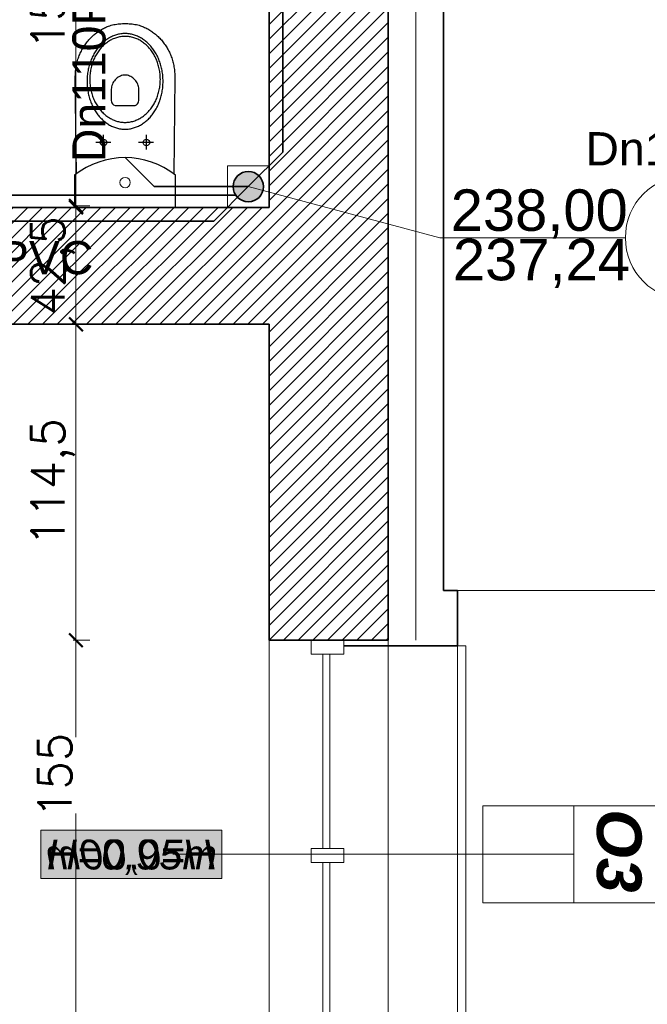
# Model space of a CAD drawing. Header units: millimetres. Extents: x -740 to 33545, y 5178 to 22494.
# Tile 159 of 250: x 11749 to 11976, y 10546 to 10902. Entities that reach past the tile are written whole.
import ezdxf
from ezdxf.lldxf.tags import DXFTag

# ---------------------------------------------------------------- set-up
doc = ezdxf.new("R2010")
doc.units = ezdxf.units.MM
doc.header["$MEASUREMENT"] = 0
doc.layers.get('Defpoints').update_dxf_attribs({"color": 252})
for name, color, linetype, lineweight in [('_IS_EKO_KS_opis', 7, 'Continuous', 15), ('_IS_EKO_KS_Opis_piony', 7, 'Continuous', 15), ('_IS_EKO_KS_podposadzkowa', 86, 'Continuous', 35), ('_IS_EKO_KS_prow_w_bruzdach', 16, 'Continuous', 35), ('_IS_EKO_KS_prow_w_posadzce', 34, 'Continuous', 35), ('_IS_EKO_opis', 7, 'Continuous', 18), ('A_istniejÄ…ce Ĺ›ciany', 252, 'Continuous', 35), ('A_izolacja', 252, 'Continuous', 9), ('A_l.przerywana', 252, 'ICAD_ISO03W100', 9), ('A_opisy', 252, 'Continuous', 15), ('l. przerywana', 252, 'ICAD_ISO03W100', 9), ('l.widokowa', 252, 'Continuous', 15), ('l.wypeĹ‚nien', 252, 'Continuous', 5), ('Nowe_820-G Rysunki Obrazki_Nr_piĂłra__23', 252, 'Continuous', 15), ('wymiarowanie', 252, 'Continuous', 9)]:
    doc.layers.add(name, color=color, linetype=linetype, lineweight=lineweight)
for name, color, linetype in [('tabelki opis', 252, 'Continuous'), ('WYPOSARZENIE', 252, 'Continuous'), ('WYPOSAĹ»ENIE', 252, 'Continuous')]:
    doc.layers.add(name, color=color, linetype=linetype)
doc.styles.add('Arial_1', font='arial.ttf')
doc.styles.add('ARIALL', font='GOTHIC.TTF', dxfattribs={"height": 40})
doc.styles.add('styl2', font='simplex.shx')
doc.linetypes.add('BATTING', pattern='A,0.00254,-2.54,[134,ltypeshp.shx,S=2.54,R=0,X=-2.54,Y=0],-5.08,[134,ltypeshp.shx,S=2.54,R=180,X=2.54,Y=0],-2.54', length=10.16254)
tags = doc.linetypes.add('ICAD_ISO03W100', pattern=[30, 12, -18]).pattern_tags.tags
tags[6:7] = [DXFTag(74, 4), DXFTag(75, 0), DXFTag(340, '0'), DXFTag(46, 1.0), DXFTag(50, 0.0), DXFTag(44, 0.0), DXFTag(45, 0.0)]
tags[4:5] = [DXFTag(74, 4), DXFTag(75, 0), DXFTag(340, '0'), DXFTag(46, 1.0), DXFTag(50, 0.0), DXFTag(44, 0.0), DXFTag(45, 0.0)]
doc.dimstyles.new('Skala 1-50', dxfattribs={"dimtxt": 12, "dimasz": 5, "dimexe": 1, "dimexo": 1, "dimgap": 1.5, "dimtad": 1, "dimdec": 1, "dimrnd": 0.5, "dimtxsty": 'styl2', "dimblk": 'ARCHTICK', "dimcen": 5, "dimadec": 0, "dimazin": 0, "dimtfac": 1, "dimtdec": 1, "dimtmove": 1, "dimatfit": 3, "dimldrblk": 'ARCHTICK', "dimfxl": 0, "dimlwd": -1, "dimlwe": -1, "dimarcsym": 0})

# ---------------------------------------------------------------- blocks, each defined once
blk = doc.blocks.new('_ArchTick')
at = {"color": 0, "linetype": 'ByBlock', "const_width": 0.15}
blk.add_lwpolyline([(-0.5, -0.5), (0.5, 0.5)], dxfattribs=at)
blk = doc.blocks.new('*D2125')
at = {"layer": 'Defpoints', "color": 0}
for p in [(11961.91, 11374.5), (11907.33, 10695.69), (12091.4, 10695.69)]:
    blk.add_point(p, dxfattribs=at)
at = {"layer": 'wymiarowanie', "color": 0}
for p, q in [((12086.4, 11374.5), (12092.4, 11374.5)), ((12091.4, 11374.5), (12091.4, 10695.69)), ((12086.4, 10695.69), (12092.4, 10695.69))]:
    blk.add_line(p, q, dxfattribs=at)
at = {"layer": 'wymiarowanie', "color": 0, "xscale": 5, "yscale": 5, "zscale": 5}
for p, rotation in [((12091.4, 11374.5), 90), ((12091.4, 10695.69), 270)]:
    blk.add_blockref('_ArchTick', p, dxfattribs=dict(at, rotation=rotation))
at = {"layer": 'wymiarowanie', "color": 0, "insert": (12083.6, 11035.09), "char_height": 12, "attachment_point": 5, "rotation": 90, "style": 'styl2'}
blk.add_mtext('679', dxfattribs=at)
blk = doc.blocks.new('*D2126')
at = {"layer": 'Defpoints', "color": 0}
for p in [(11905.83, 10675.69), (11981.91, 10524.75), (12091.4, 10524.75)]:
    blk.add_point(p, dxfattribs=at)
at = {"layer": 'wymiarowanie', "color": 0}
for p, q in [((12086.4, 10675.69), (12092.4, 10675.69)), ((12091.4, 10675.69), (12091.4, 10524.75)), ((12086.4, 10524.75), (12092.4, 10524.75))]:
    blk.add_line(p, q, dxfattribs=at)
at = {"layer": 'wymiarowanie', "color": 0, "xscale": 5, "yscale": 5, "zscale": 5}
for p, rotation in [((12091.4, 10675.69), 90), ((12091.4, 10524.75), 270)]:
    blk.add_blockref('_ArchTick', p, dxfattribs=dict(at, rotation=rotation))
at = {"layer": 'wymiarowanie', "color": 0, "insert": (12083.75, 10600.22), "char_height": 12, "attachment_point": 5, "rotation": 90, "style": 'styl2'}
blk.add_mtext('151', dxfattribs=at)
blk = doc.blocks.new('*D2129')
at = {"layer": 'Defpoints', "color": 0}
for p in [(11904.83, 10695.69), (11902.33, 10675.69), (12091.4, 10675.69)]:
    blk.add_point(p, dxfattribs=at)
at = {"layer": 'wymiarowanie', "color": 0}
for p, q in [((12091.4, 10695.69), (12091.4, 10730.17)), ((12086.4, 10695.69), (12092.4, 10695.69)), ((12091.4, 10695.69), (12091.4, 10675.69)), ((12086.4, 10675.69), (12092.4, 10675.69))]:
    blk.add_line(p, q, dxfattribs=at)
at = {"layer": 'wymiarowanie', "color": 0, "xscale": 5, "yscale": 5, "zscale": 5}
for p, rotation in [((12091.4, 10695.69), 90), ((12091.4, 10675.69), 270)]:
    blk.add_blockref('_ArchTick', p, dxfattribs=dict(at, rotation=rotation))
at = {"layer": 'wymiarowanie', "color": 0, "insert": (12083.6, 10719.93), "char_height": 12, "attachment_point": 5, "rotation": 90, "style": 'styl2'}
blk.add_mtext('20', dxfattribs=at)
blk = doc.blocks.new('*D2198')
at = {"layer": 'Defpoints', "color": 0}
for p in [(11784.54, 10994.32), (11769.27, 10834.82), (11786.33, 10834.82)]:
    blk.add_point(p, dxfattribs=at)
at = {"layer": 'wymiarowanie', "color": 0}
for p, q in [((11774.27, 10994.32), (11768.27, 10994.32)), ((11769.27, 10994.32), (11769.27, 10834.82)), ((11774.27, 10834.82), (11768.27, 10834.82))]:
    blk.add_line(p, q, dxfattribs=at)
at = {"layer": 'wymiarowanie', "color": 0, "xscale": 5, "yscale": 5, "zscale": 5}
for p, rotation in [((11769.27, 10994.32), 90), ((11769.27, 10834.82), 270)]:
    blk.add_blockref('_ArchTick', p, dxfattribs=dict(at, rotation=rotation))
at = {"layer": 'wymiarowanie', "color": 0, "insert": (11760.93, 10914.57), "char_height": 12, "attachment_point": 5, "rotation": 90, "style": 'styl2'}
blk.add_mtext('159,5', dxfattribs=at)
blk = doc.blocks.new('*D2795')
at = {"layer": 'Defpoints', "color": 0}
for p in [(11839.15, 10834.32), (11769.27, 10791.99), (11839.15, 10791.99)]:
    blk.add_point(p, dxfattribs=at)
at = {"layer": 'wymiarowanie', "color": 0}
for p, q in [((11774.27, 10834.32), (11768.27, 10834.32)), ((11769.27, 10834.32), (11769.27, 10791.99)), ((11774.27, 10791.99), (11768.27, 10791.99))]:
    blk.add_line(p, q, dxfattribs=at)
at = {"layer": 'wymiarowanie', "color": 0, "xscale": 5, "yscale": 5, "zscale": 5}
for p, rotation in [((11769.27, 10834.32), 90), ((11769.27, 10791.99), 270)]:
    blk.add_blockref('_ArchTick', p, dxfattribs=dict(at, rotation=rotation))
at = {"layer": 'wymiarowanie', "color": 0, "insert": (11760.93, 10813.16), "char_height": 12, "attachment_point": 5, "rotation": 90, "style": 'styl2'}
blk.add_mtext('42,5', dxfattribs=at)
blk = doc.blocks.new('*D2796')
at = {"layer": 'Defpoints', "color": 0}
for p in [(11839.15, 10791.99), (11769.27, 10677.69), (11839.15, 10677.69)]:
    blk.add_point(p, dxfattribs=at)
at = {"layer": 'wymiarowanie', "color": 0}
for p, q in [((11774.27, 10791.99), (11768.27, 10791.99)), ((11769.27, 10791.99), (11769.27, 10677.69)), ((11774.27, 10677.69), (11768.27, 10677.69))]:
    blk.add_line(p, q, dxfattribs=at)
at = {"layer": 'wymiarowanie', "color": 0, "xscale": 5, "yscale": 5, "zscale": 5}
for p, rotation in [((11769.27, 10791.99), 90), ((11769.27, 10677.69), 270)]:
    blk.add_blockref('_ArchTick', p, dxfattribs=dict(at, rotation=rotation))
at = {"layer": 'wymiarowanie', "color": 0, "insert": (11760.93, 10734.84), "char_height": 12, "attachment_point": 5, "rotation": 90, "style": 'styl2'}
blk.add_mtext('114,5', dxfattribs=at)
blk = doc.blocks.new('*D2797')
at = {"layer": 'Defpoints', "color": 0}
for p in [(11839.15, 10677.69), (11769.27, 10522.75), (11839.15, 10522.75)]:
    blk.add_point(p, dxfattribs=at)
at = {"layer": 'wymiarowanie', "color": 0}
for p, q in [((11774.27, 10677.69), (11768.27, 10677.69)), ((11769.27, 10677.69), (11769.27, 10642.59)), ((11769.27, 10522.75), (11769.27, 10614.96)), ((11774.27, 10522.75), (11768.27, 10522.75))]:
    blk.add_line(p, q, dxfattribs=at)
at = {"layer": 'wymiarowanie', "color": 0, "xscale": 5, "yscale": 5, "zscale": 5}
for p, rotation in [((11769.27, 10677.69), 90), ((11769.27, 10522.75), 270)]:
    blk.add_blockref('_ArchTick', p, dxfattribs=dict(at, rotation=rotation))
at = {"layer": 'wymiarowanie', "color": 0, "insert": (11761.62, 10628.77), "char_height": 12, "attachment_point": 5, "rotation": 90, "style": 'styl2'}
blk.add_mtext('155', dxfattribs=at)

msp = doc.modelspace()

# ---------------------------------------------------------------- hatches: boundary and pattern name
at = {"layer": '_IS_EKO_KS_prow_w_bruzdach'}
msp.add_hatch(color=256, dxfattribs=at).paths.add_polyline_path([(11837.15, 10841.82, 1), (11826.15, 10841.82, 1)])
at = {"layer": 'A_opisy', "ltscale": 0.3}
msp.add_hatch(color=256, dxfattribs=at).paths.add_polyline_path([(11822.05, 10608.98), (11756.59, 10608.98), (11756.59, 10591.46), (11822.05, 10591.46)])
msp.add_hatch(color=256, dxfattribs=at).paths.add_polyline_path([(11822.05, 10608.98), (11756.59, 10608.98), (11756.59, 10591.46), (11822.05, 10591.46)])
msp.add_hatch(color=256, dxfattribs=at).paths.add_polyline_path([(11822.05, 10608.98), (11756.59, 10608.98), (11756.59, 10591.46), (11822.05, 10591.46)])
msp.add_hatch(color=256, dxfattribs=at).paths.add_polyline_path([(11822.05, 10608.98), (11756.59, 10608.98), (11756.59, 10591.46), (11822.05, 10591.46)])
at = {"layer": 'l.wypeĹ‚nien'}
h = msp.add_hatch(dxfattribs=at)
h.set_pattern_fill('ANSI31', color=256, scale=30, style=0)
h.paths.add_polyline_path([(11391.26, 10402.52), (11391.26, 10359.34), (11839.15, 10359.34), (11839.15, 9782.76), (11774.02, 9782.76), (11774.02, 9765.83), (11774.02, 9754.82), (11774.02, 9739.58), (11839.15, 9739.58), (11882.33, 9739.58), (11882.33, 10522.75), (11866.24, 10522.75), (11854.39, 10522.75), (11839.15, 10522.75), (11839.15, 10402.52), (11426.82, 10402.52), (11426.82, 10552.38), (11401.42, 10552.38), (11401.42, 10402.52)])
h.paths.add_polyline_path([(11391.26, 10834.32), (11391.26, 10791.99), (11401.42, 10791.99), (11401.42, 10654.38), (11426.82, 10654.38), (11426.82, 10791.99), (11839.15, 10791.99), (11839.15, 10677.69), (11854.39, 10677.69), (11866.24, 10677.69), (11882.33, 10677.69), (11882.33, 11331.32), (11882.33, 11374.5), (11799.42, 11374.5), (11799.42, 11331.32), (11839.15, 11331.32), (11839.15, 10994.32), (11839.15, 10834.32), (11699.45, 10834.32), (11685.18, 10834.32), (11640.68, 10834.32), (11401.42, 10834.32)])
h.paths.add_polyline_path([(11477.62, 10806.38), (11477.62, 10819.93), (11497.94, 10819.93), (11497.94, 10806.38)], flags=16)
h.paths.add_polyline_path([(11438.67, 10819.93), (11438.67, 10806.38), (11457.3, 10806.38), (11457.3, 10819.93)], flags=16)
h.paths.add_polyline_path([(11429.29, 9739.58), (11429.29, 9782.76), (11384.13, 9782.76), (11384.13, 9739.58)])
h.paths.add_polyline_path([(11624.02, 9739.58), (11624.02, 9782.76), (11579.29, 9782.76), (11579.29, 9739.58)])

# ---------------------------------------------------------------- linework, layer by layer
at = {"layer": '_IS_EKO_KS_opis', "ltscale": 0.5}
for p, q in [((11900.94, 10823.34), (11831.65, 10841.82)), ((11968.13, 10823.34), (11900.94, 10823.34))]:
    msp.add_line(p, q, dxfattribs=at)
at = {"layer": '_IS_EKO_KS_Opis_piony'}
msp.add_circle((11990.63, 10823.34), 22.5, dxfattribs=at)
at = {"layer": '_IS_EKO_KS_podposadzkowa'}
msp.add_line((11375.08, 10838.77), (11827.07, 10838.77), dxfattribs=at)
at = {"layer": '_IS_EKO_KS_prow_w_bruzdach'}
for p, q in [((11844.15, 11241.48), (11844.15, 10854.32)), ((11831.65, 10841.82), (11844.15, 10854.32)), ((11819.15, 10829.32), (11831.65, 10841.82)), ((11666.6, 10829.32), (11819.15, 10829.32))]:
    msp.add_line(p, q, dxfattribs=at)
at = {"layer": '_IS_EKO_KS_prow_w_bruzdach', "color": 251, "lineweight": 15}
msp.add_lwpolyline([(11824.15, 10834.32), (11839.15, 10834.32), (11839.15, 10849.32), (11824.15, 10849.32)], close=True, dxfattribs=at)
at = {"layer": '_IS_EKO_KS_prow_w_bruzdach'}
msp.add_circle((11831.65, 10841.82), 5.5, dxfattribs=at)
at = {"layer": '_IS_EKO_KS_prow_w_posadzce', "ltscale": 0.5}
for p, q in [((11787.04, 10852.32), (11797.54, 10841.82)), ((11797.54, 10841.82), (11831.65, 10841.82))]:
    msp.add_line(p, q, dxfattribs=at)
at = {"layer": 'A_istniejÄ…ce Ĺ›ciany'}
for points in [[(11882.33, 10677.69), (11882.33, 11331.32)], [(11839.15, 10994.32), (11839.15, 10834.32)], [(11839.15, 10834.32), (11699.45, 10834.32)], [(11426.82, 10791.99), (11839.15, 10791.99)], [(11839.15, 10791.99), (11839.15, 10677.69)], [(11839.15, 10677.69), (11882.33, 10677.69)], [(11839.15, 10677.69), (11854.39, 10677.69)], [(11866.24, 10677.69), (11854.39, 10677.69)], [(11866.24, 10677.69), (11882.33, 10677.69)]]:
    msp.add_lwpolyline(points, dxfattribs=at)
at = {"layer": 'A_izolacja', "lineweight": 35}
msp.add_line((11866.24, 10675.69), (11902.33, 10675.69), dxfattribs=at)
for points in [[(11902.33, 10695.69), (11902.33, 11394.5), (11755.87, 11394.5)], [(11902.33, 10675.69), (11904.33, 10675.69), (11907.33, 10675.69), (11907.33, 10695.69), (11902.33, 10695.69)]]:
    msp.add_lwpolyline(points, dxfattribs=at)
at = {"layer": 'A_izolacja', "linetype": 'BATTING', "ltscale": 0.1}
msp.add_lwpolyline([(11892.33, 10677.69), (11892.33, 11384.5), (11755.87, 11384.5)], dxfattribs=at)
at = {"layer": 'A_l.przerywana', "ltscale": 0.3}
for points in [[(11839.15, 10522.75), (11839.15, 10677.69)], [(11882.33, 10677.69), (11882.33, 10522.75)]]:
    msp.add_lwpolyline(points, dxfattribs=at)
at = {"layer": 'A_opisy'}
msp.add_line((11937.84, 10600.22), (11804.37, 10600.22), dxfattribs=at)
at = {"layer": 'A_opisy', "ltscale": 0.3}
for points in [[(11949.44, 10617.75), (11916.56, 10617.75), (11916.56, 10600.22), (11949.44, 10600.22)], [(11984.49, 10582.69), (11949.44, 10582.69), (11949.44, 10617.75), (11984.49, 10617.75)], [(11822.05, 10608.98), (11756.59, 10608.98), (11756.59, 10591.46), (11822.05, 10591.46)], [(11822.05, 10608.98), (11756.59, 10608.98), (11756.59, 10591.46), (11822.05, 10591.46)], [(11822.05, 10608.98), (11756.59, 10608.98), (11756.59, 10591.46), (11822.05, 10591.46)], [(11822.05, 10608.98), (11756.59, 10608.98), (11756.59, 10591.46), (11822.05, 10591.46)], [(11949.44, 10600.22), (11916.56, 10600.22), (11916.56, 10582.69), (11949.44, 10582.69)]]:
    msp.add_lwpolyline(points, close=True, dxfattribs=at)
at = {"layer": 'l. przerywana', "ltscale": 0.3}
msp.add_line((11907.33, 10675.69), (11907.33, 10326.75), dxfattribs=at)
at = {"layer": 'l.widokowa'}
msp.add_lwpolyline([(11907.33, 10675.69), (11910.33, 10675.69), (11910.33, 10326.75), (11907.33, 10326.75)], dxfattribs=at)
at = {"layer": 'Nowe_820-G Rysunki Obrazki_Nr_piĂłra__23', "linetype": 'Continuous', "lineweight": 15}
for points in [[(11854.39, 10677.69), (11854.39, 10672.61)], [(11866.24, 10672.61), (11866.24, 10677.69)], [(11854.39, 10672.61), (11866.24, 10672.61)], [(11858.62, 10672.61), (11858.62, 10602.34)], [(11861.16, 10672.61), (11858.62, 10672.61)], [(11861.16, 10602.34), (11861.16, 10672.61)], [(11854.39, 10602.34), (11854.39, 10597.26)], [(11866.24, 10602.34), (11854.39, 10602.34)], [(11858.62, 10602.34), (11861.16, 10602.34)], [(11866.24, 10597.26), (11866.24, 10602.34)], [(11854.39, 10597.26), (11866.24, 10597.26)], [(11858.62, 10597.26), (11858.62, 10527.83)], [(11861.16, 10597.26), (11858.62, 10597.26)], [(11861.16, 10527.83), (11861.16, 10597.26)]]:
    msp.add_lwpolyline(points, dxfattribs=at)
at = {"layer": 'wymiarowanie', "linetype": 'ICAD_ISO03W100', "ltscale": 0.2}
msp.add_line((11904.83, 10695.69), (12086.4, 10695.69), dxfattribs=at)
at = {"layer": 'wymiarowanie'}
msp.add_circle((11787.04, 10843.29), 1.88, dxfattribs=at)
at = {"layer": 'WYPOSARZENIE'}
msp.add_lwpolyline([(11768.79, 10834.32), (11805.29, 10834.32), (11805.29, 10845.94, 0.349919), (11768.79, 10845.94), (11768.79, 10834.32)], format="xyb", dxfattribs=at)
at = {"layer": 'WYPOSAĹ»ENIE'}
for points in [[(11769.43, 10846.44), (11769.03, 10881.21), (11769.03, 10881.72), (11769.04, 10882.22), (11769.06, 10882.73), (11769.09, 10883.22), (11769.14, 10883.72), (11769.19, 10884.21), (11769.25, 10884.69), (11769.33, 10885.17), (11769.42, 10885.64), (11769.51, 10886.11), (11769.62, 10886.57), (11769.74, 10887.03), (11769.86, 10887.48), (11770, 10887.93), (11770.14, 10888.37), (11770.3, 10888.81), (11770.46, 10889.24), (11770.63, 10889.66), (11770.82, 10890.08), (11771.01, 10890.49), (11771.21, 10890.89), (11771.41, 10891.29), (11771.63, 10891.68), (11771.85, 10892.07), (11772.08, 10892.45), (11772.32, 10892.82), (11772.57, 10893.18), (11772.82, 10893.54), (11773.09, 10893.89), (11773.35, 10894.24), (11773.63, 10894.57), (11773.91, 10894.9), (11774.2, 10895.22), (11774.49, 10895.54), (11774.79, 10895.84), (11775.1, 10896.14), (11775.42, 10896.43), (11775.73, 10896.71), (11776.06, 10896.98), (11776.39, 10897.25), (11776.72, 10897.51), (11777.06, 10897.76), (11777.41, 10898), (11777.76, 10898.23), (11778.11, 10898.45), (11778.47, 10898.66), (11778.83, 10898.87), (11779.2, 10899.06), (11779.57, 10899.25), (11779.95, 10899.43), (11780.33, 10899.59), (11780.71, 10899.75), (11781.09, 10899.9), (11781.48, 10900.04), (11781.48, 10900.04), (11781.96, 10900.19), (11782.45, 10900.32), (11782.96, 10900.44), (11783.48, 10900.54), (11784, 10900.62), (11784.53, 10900.69), (11785.05, 10900.74), (11785.56, 10900.78), (11786.07, 10900.8), (11786.56, 10900.82), (11787.04, 10900.82), (11787.04, 10900.82), (11787.52, 10900.82), (11788.01, 10900.8), (11788.51, 10900.78), (11789.03, 10900.74), (11789.55, 10900.68), (11790.08, 10900.62), (11790.6, 10900.53), (11791.12, 10900.44), (11791.63, 10900.32), (11792.12, 10900.19), (11792.6, 10900.04), (11792.99, 10899.9), (11793.37, 10899.75), (11793.75, 10899.59), (11794.13, 10899.42), (11794.51, 10899.25), (11794.88, 10899.06), (11795.25, 10898.87), (11795.61, 10898.66), (11795.97, 10898.45), (11796.32, 10898.23), (11796.67, 10897.99), (11797.02, 10897.75), (11797.36, 10897.51), (11797.69, 10897.25), (11798.02, 10896.98), (11798.34, 10896.71), (11798.66, 10896.43), (11798.98, 10896.14), (11799.28, 10895.84), (11799.58, 10895.53), (11799.88, 10895.22), (11800.17, 10894.9), (11800.45, 10894.57), (11800.72, 10894.23), (11800.99, 10893.89), (11801.25, 10893.54), (11801.51, 10893.18), (11801.76, 10892.82), (11801.99, 10892.45), (11802.23, 10892.07), (11802.45, 10891.68), (11802.66, 10891.29), (11802.87, 10890.89), (11803.07, 10890.49), (11803.26, 10890.08), (11803.44, 10889.66), (11803.62, 10889.23), (11803.78, 10888.81), (11803.93, 10888.37), (11804.08, 10887.93), (11804.22, 10887.48), (11804.34, 10887.03), (11804.46, 10886.57), (11804.56, 10886.11), (11804.66, 10885.64), (11804.75, 10885.17), (11804.82, 10884.69), (11804.89, 10884.2), (11804.94, 10883.72), (11804.98, 10883.22), (11805.02, 10882.72), (11805.04, 10882.22), (11805.05, 10881.71), (11805.04, 10881.2), (11805.04, 10881.2), (11804.64, 10846.43)], [(11779.27, 10855.25), (11779.27, 10860.56)], [(11794.78, 10855.25), (11794.78, 10860.56)], [(11781.88, 10857.76), (11776.42, 10857.76)], [(11797.38, 10857.76), (11791.93, 10857.76)]]:
    msp.add_lwpolyline(points, dxfattribs=at)
for points in [[(11787.04, 10862.61), (11787.43, 10862.62), (11787.83, 10862.64), (11788.22, 10862.67), (11788.61, 10862.72), (11788.99, 10862.78), (11789.38, 10862.86), (11789.76, 10862.95), (11790.13, 10863.05), (11790.5, 10863.17), (11790.87, 10863.29), (11791.23, 10863.43), (11791.59, 10863.59), (11791.95, 10863.75), (11792.29, 10863.93), (11792.64, 10864.11), (11792.98, 10864.31), (11793.32, 10864.52), (11793.64, 10864.75), (11793.97, 10864.98), (11794.29, 10865.22), (11794.6, 10865.47), (11794.91, 10865.74), (11795.21, 10866.01), (11795.51, 10866.29), (11795.79, 10866.59), (11796.08, 10866.89), (11796.35, 10867.2), (11796.62, 10867.52), (11796.89, 10867.85), (11797.14, 10868.19), (11797.39, 10868.54), (11797.63, 10868.89), (11797.86, 10869.26), (11798.09, 10869.63), (11798.3, 10870.01), (11798.51, 10870.4), (11798.72, 10870.79), (11798.91, 10871.19), (11799.09, 10871.6), (11799.27, 10872.01), (11799.44, 10872.44), (11799.59, 10872.86), (11799.74, 10873.3), (11799.88, 10873.74), (11800.01, 10874.18), (11800.14, 10874.64), (11800.25, 10875.09), (11800.35, 10875.55), (11800.44, 10876.02), (11800.52, 10876.49), (11800.59, 10876.97), (11800.65, 10877.45), (11800.7, 10877.93), (11800.74, 10878.42), (11800.77, 10878.92), (11800.79, 10879.41), (11800.79, 10879.91), (11800.79, 10879.91), (11800.79, 10880.41), (11800.77, 10880.91), (11800.74, 10881.4), (11800.7, 10881.89), (11800.65, 10882.38), (11800.59, 10882.86), (11800.52, 10883.33), (11800.44, 10883.81), (11800.35, 10884.27), (11800.25, 10884.74), (11800.14, 10885.19), (11800.02, 10885.64), (11799.88, 10886.09), (11799.75, 10886.53), (11799.6, 10886.96), (11799.44, 10887.39), (11799.27, 10887.81), (11799.09, 10888.23), (11798.91, 10888.64), (11798.72, 10889.04), (11798.52, 10889.43), (11798.31, 10889.82), (11798.09, 10890.2), (11797.86, 10890.57), (11797.63, 10890.93), (11797.39, 10891.29), (11797.14, 10891.64), (11796.89, 10891.97), (11796.62, 10892.3), (11796.36, 10892.63), (11796.08, 10892.94), (11795.8, 10893.24), (11795.51, 10893.53), (11795.21, 10893.82), (11794.91, 10894.09), (11794.6, 10894.35), (11794.29, 10894.61), (11793.97, 10894.85), (11793.65, 10895.08), (11793.32, 10895.3), (11792.98, 10895.51), (11792.64, 10895.71), (11792.3, 10895.9), (11791.95, 10896.08), (11791.59, 10896.24), (11791.23, 10896.39), (11790.87, 10896.53), (11790.5, 10896.66), (11790.13, 10896.78), (11789.76, 10896.88), (11789.38, 10896.97), (11789, 10897.04), (11788.61, 10897.11), (11788.22, 10897.16), (11787.83, 10897.19), (11787.44, 10897.21), (11787.04, 10897.22), (11787.04, 10897.22), (11786.64, 10897.21), (11786.25, 10897.19), (11785.86, 10897.16), (11785.47, 10897.11), (11785.08, 10897.04), (11784.7, 10896.97), (11784.32, 10896.88), (11783.95, 10896.78), (11783.57, 10896.66), (11783.21, 10896.53), (11782.84, 10896.39), (11782.49, 10896.24), (11782.13, 10896.08), (11781.78, 10895.9), (11781.44, 10895.71), (11781.1, 10895.52), (11780.76, 10895.3), (11780.43, 10895.08), (11780.11, 10894.85), (11779.79, 10894.61), (11779.47, 10894.36), (11779.17, 10894.09), (11778.87, 10893.82), (11778.57, 10893.53), (11778.28, 10893.24), (11778, 10892.94), (11777.72, 10892.63), (11777.45, 10892.31), (11777.19, 10891.98), (11776.94, 10891.64), (11776.69, 10891.29), (11776.45, 10890.93), (11776.21, 10890.57), (11775.99, 10890.2), (11775.77, 10889.82), (11775.56, 10889.43), (11775.36, 10889.04), (11775.17, 10888.64), (11774.98, 10888.23), (11774.81, 10887.81), (11774.64, 10887.39), (11774.48, 10886.97), (11774.33, 10886.53), (11774.19, 10886.09), (11774.06, 10885.65), (11773.94, 10885.19), (11773.83, 10884.74), (11773.73, 10884.28), (11773.64, 10883.81), (11773.56, 10883.34), (11773.48, 10882.86), (11773.42, 10882.38), (11773.37, 10881.89), (11773.33, 10881.4), (11773.31, 10880.91), (11773.29, 10880.42), (11773.28, 10879.92), (11773.28, 10879.92), (11773.29, 10879.42), (11773.31, 10878.92), (11773.33, 10878.43), (11773.37, 10877.94), (11773.42, 10877.45), (11773.48, 10876.97), (11773.55, 10876.49), (11773.64, 10876.02), (11773.73, 10875.56), (11773.83, 10875.09), (11773.94, 10874.64), (11774.06, 10874.19), (11774.19, 10873.74), (11774.33, 10873.3), (11774.48, 10872.87), (11774.64, 10872.44), (11774.81, 10872.02), (11774.98, 10871.6), (11775.17, 10871.19), (11775.36, 10870.79), (11775.56, 10870.4), (11775.77, 10870.01), (11775.99, 10869.63), (11776.21, 10869.26), (11776.45, 10868.9), (11776.69, 10868.54), (11776.93, 10868.19), (11777.19, 10867.85), (11777.45, 10867.52), (11777.72, 10867.2), (11778, 10866.89), (11778.28, 10866.59), (11778.57, 10866.3), (11778.86, 10866.01), (11779.16, 10865.74), (11779.47, 10865.47), (11779.79, 10865.22), (11780.1, 10864.98), (11780.43, 10864.75), (11780.76, 10864.52), (11781.09, 10864.31), (11781.43, 10864.12), (11781.78, 10863.93), (11782.13, 10863.75), (11782.48, 10863.59), (11782.84, 10863.44), (11783.2, 10863.3), (11783.57, 10863.17), (11783.94, 10863.05), (11784.32, 10862.95), (11784.7, 10862.86), (11785.08, 10862.79), (11785.46, 10862.72), (11785.85, 10862.67), (11786.24, 10862.64), (11786.64, 10862.62), (11787.04, 10862.61)], [(11787.04, 10865.07), (11787.44, 10865.08), (11787.84, 10865.1), (11788.24, 10865.14), (11788.63, 10865.19), (11789.03, 10865.26), (11789.41, 10865.34), (11789.8, 10865.44), (11790.18, 10865.55), (11790.55, 10865.67), (11790.92, 10865.81), (11791.28, 10865.96), (11791.64, 10866.12), (11792, 10866.3), (11792.35, 10866.49), (11792.69, 10866.69), (11793.03, 10866.9), (11793.36, 10867.12), (11793.69, 10867.36), (11794.01, 10867.61), (11794.33, 10867.87), (11794.63, 10868.13), (11794.93, 10868.41), (11795.23, 10868.71), (11795.51, 10869.01), (11795.79, 10869.32), (11796.06, 10869.64), (11796.32, 10869.97), (11796.58, 10870.31), (11796.83, 10870.66), (11797.06, 10871.01), (11797.29, 10871.38), (11797.52, 10871.75), (11797.73, 10872.13), (11797.93, 10872.52), (11798.12, 10872.92), (11798.31, 10873.33), (11798.48, 10873.74), (11798.65, 10874.16), (11798.8, 10874.59), (11798.95, 10875.02), (11799.08, 10875.46), (11799.2, 10875.9), (11799.32, 10876.35), (11799.42, 10876.81), (11799.51, 10877.27), (11799.59, 10877.74), (11799.65, 10878.21), (11799.71, 10878.69), (11799.75, 10879.17), (11799.78, 10879.65), (11799.8, 10880.14), (11799.81, 10880.63), (11799.81, 10880.63), (11799.8, 10881.13), (11799.78, 10881.62), (11799.75, 10882.1), (11799.71, 10882.58), (11799.65, 10883.06), (11799.59, 10883.53), (11799.51, 10884), (11799.42, 10884.46), (11799.32, 10884.92), (11799.2, 10885.37), (11799.08, 10885.81), (11798.95, 10886.25), (11798.8, 10886.68), (11798.65, 10887.11), (11798.48, 10887.53), (11798.31, 10887.94), (11798.13, 10888.35), (11797.93, 10888.75), (11797.73, 10889.14), (11797.52, 10889.52), (11797.3, 10889.89), (11797.07, 10890.26), (11796.83, 10890.61), (11796.58, 10890.96), (11796.33, 10891.3), (11796.06, 10891.63), (11795.79, 10891.95), (11795.51, 10892.26), (11795.23, 10892.57), (11794.93, 10892.86), (11794.63, 10893.14), (11794.33, 10893.41), (11794.01, 10893.66), (11793.69, 10893.91), (11793.37, 10894.15), (11793.03, 10894.37), (11792.7, 10894.59), (11792.35, 10894.79), (11792, 10894.97), (11791.65, 10895.15), (11791.29, 10895.31), (11790.92, 10895.46), (11790.55, 10895.6), (11790.18, 10895.72), (11789.8, 10895.83), (11789.42, 10895.93), (11789.03, 10896.01), (11788.64, 10896.08), (11788.24, 10896.13), (11787.84, 10896.17), (11787.44, 10896.19), (11787.04, 10896.2), (11787.04, 10896.2), (11786.63, 10896.19), (11786.23, 10896.17), (11785.84, 10896.13), (11785.44, 10896.08), (11785.05, 10896.01), (11784.66, 10895.93), (11784.28, 10895.83), (11783.9, 10895.72), (11783.53, 10895.6), (11783.16, 10895.46), (11782.79, 10895.31), (11782.43, 10895.15), (11782.08, 10894.98), (11781.73, 10894.79), (11781.38, 10894.59), (11781.04, 10894.37), (11780.71, 10894.15), (11780.38, 10893.91), (11780.06, 10893.67), (11779.75, 10893.41), (11779.44, 10893.14), (11779.14, 10892.86), (11778.85, 10892.57), (11778.56, 10892.27), (11778.29, 10891.95), (11778.02, 10891.63), (11777.75, 10891.3), (11777.5, 10890.96), (11777.25, 10890.62), (11777.01, 10890.26), (11776.78, 10889.89), (11776.56, 10889.52), (11776.35, 10889.14), (11776.15, 10888.75), (11775.95, 10888.35), (11775.77, 10887.94), (11775.59, 10887.53), (11775.43, 10887.11), (11775.27, 10886.69), (11775.13, 10886.25), (11774.99, 10885.81), (11774.87, 10885.37), (11774.76, 10884.92), (11774.66, 10884.46), (11774.57, 10884), (11774.49, 10883.53), (11774.42, 10883.06), (11774.37, 10882.58), (11774.32, 10882.1), (11774.29, 10881.62), (11774.27, 10881.13), (11774.27, 10880.64), (11774.27, 10880.64), (11774.27, 10880.14), (11774.29, 10879.66), (11774.32, 10879.17), (11774.37, 10878.69), (11774.42, 10878.21), (11774.49, 10877.74), (11774.57, 10877.27), (11774.66, 10876.81), (11774.76, 10876.36), (11774.87, 10875.9), (11774.99, 10875.46), (11775.13, 10875.02), (11775.27, 10874.59), (11775.43, 10874.16), (11775.59, 10873.74), (11775.77, 10873.33), (11775.95, 10872.92), (11776.14, 10872.53), (11776.35, 10872.14), (11776.56, 10871.75), (11776.78, 10871.38), (11777.01, 10871.01), (11777.25, 10870.66), (11777.5, 10870.31), (11777.75, 10869.97), (11778.01, 10869.64), (11778.28, 10869.32), (11778.56, 10869.01), (11778.85, 10868.71), (11779.14, 10868.42), (11779.44, 10868.14), (11779.75, 10867.87), (11780.06, 10867.61), (11780.38, 10867.36), (11780.71, 10867.12), (11781.04, 10866.9), (11781.38, 10866.69), (11781.72, 10866.49), (11782.07, 10866.3), (11782.43, 10866.12), (11782.79, 10865.96), (11783.15, 10865.81), (11783.52, 10865.67), (11783.9, 10865.55), (11784.28, 10865.44), (11784.66, 10865.34), (11785.05, 10865.26), (11785.44, 10865.19), (11785.83, 10865.14), (11786.23, 10865.1), (11786.63, 10865.08), (11787.04, 10865.07)], [(11787.26, 10871.12), (11789.96, 10871.12), (11790.65, 10871.2), (11791.17, 10871.42), (11791.55, 10871.74), (11791.79, 10872.13), (11791.94, 10872.54), (11792.01, 10872.94), (11792.03, 10873.29), (11792.04, 10877.06), (11792.01, 10877.54), (11791.93, 10878.01), (11791.8, 10878.47), (11791.63, 10878.92), (11791.42, 10879.34), (11791.17, 10879.75), (11790.89, 10880.14), (11790.57, 10880.5), (11790.24, 10880.83), (11789.88, 10881.13), (11789.5, 10881.41), (11789.1, 10881.64), (11788.7, 10881.84), (11788.29, 10882), (11787.87, 10882.12), (11787.45, 10882.19), (11787.04, 10882.21), (11786.63, 10882.19), (11786.21, 10882.12), (11785.79, 10882), (11785.38, 10881.84), (11784.97, 10881.64), (11784.58, 10881.4), (11784.2, 10881.13), (11783.84, 10880.83), (11783.5, 10880.49), (11783.19, 10880.13), (11782.91, 10879.74), (11782.66, 10879.33), (11782.45, 10878.9), (11782.27, 10878.45), (11782.15, 10877.99), (11782.07, 10877.52), (11782.04, 10877.03), (11782.04, 10873.27), (11782.06, 10872.93), (11782.13, 10872.53), (11782.27, 10872.13), (11782.52, 10871.74), (11782.89, 10871.42), (11783.42, 10871.2), (11784.11, 10871.12)], [(11778.12, 10857.76), (11778.19, 10858.18), (11778.36, 10858.5), (11778.62, 10858.73), (11778.93, 10858.87), (11779.27, 10858.91), (11779.61, 10858.87), (11779.93, 10858.73), (11780.18, 10858.5), (11780.36, 10858.18), (11780.42, 10857.76), (11780.36, 10857.35), (11780.18, 10857.03), (11779.93, 10856.8), (11779.61, 10856.66), (11779.27, 10856.61), (11778.93, 10856.66), (11778.62, 10856.8), (11778.36, 10857.03), (11778.19, 10857.35), (11778.12, 10857.76)], [(11793.63, 10857.76), (11793.69, 10858.18), (11793.87, 10858.5), (11794.13, 10858.73), (11794.44, 10858.87), (11794.78, 10858.91), (11795.12, 10858.87), (11795.43, 10858.73), (11795.69, 10858.5), (11795.86, 10858.18), (11795.93, 10857.76), (11795.86, 10857.35), (11795.69, 10857.03), (11795.43, 10856.8), (11795.12, 10856.66), (11794.78, 10856.61), (11794.44, 10856.66), (11794.12, 10856.8), (11793.87, 10857.03), (11793.69, 10857.35), (11793.63, 10857.76)]]:
    msp.add_lwpolyline(points, close=True, dxfattribs=at)

# ---------------------------------------------------------------- texts
at = {"layer": '_IS_EKO_KS_opis', "style": 'Arial_1'}
msp.add_text('Dn110PVC', height=12, rotation=90, dxfattribs=at).set_placement((11779.95, 10850.7))
for s, p in [('Dn110PVC', (11953.69, 10849.53)), ('Dn50PVC', (11701, 10810.11))]:
    msp.add_text(s, height=12, dxfattribs=at).set_placement(p)
at = {"layer": '_IS_EKO_opis', "style": 'Arial_1'}
for s, p in [('238,00', (11904.92, 10825.82)), ('237,24', (11905.71, 10807.91))]:
    msp.add_text(s, height=15, dxfattribs=at).set_placement(p)
at = {"layer": 'A_opisy', "ltscale": 0.3, "insert": (11957.58, 10586.36), "char_height": 16.2, "width": 109.7533, "attachment_point": 9, "rotation": 270, "style": 'ARIALL'}
msp.add_mtext('{\\fArial|b1|i1|c238|p34;O3}', dxfattribs=at)
at = {"layer": 'A_opisy', "ltscale": 0.3, "extrusion": (0, 0, -1), "insert": (11819.93, 10605.53), "char_height": 10.8, "width": 109.7533, "attachment_point": 1, "text_direction": (-1, 0, 0), "style": 'ARIALL'}
msp.add_mtext('{\\fArial|b0|i1|c238|p34;H=0,00m}', dxfattribs=at)
at = {"layer": 'A_opisy', "ltscale": 0.3, "insert": (11758.71, 10605.53), "char_height": 10.8, "width": 109.7533, "attachment_point": 1, "style": 'ARIALL'}
msp.add_mtext('{\\fArial|b0|i1|c238|p34;H=0,95m}', dxfattribs=at)
at = {"layer": 'tabelki opis', "char_height": 10.24, "width": 164.736, "attachment_point": 1}
for s, insert in [('\\pi47.56736;{\\fCentury Gothic|b0|i1|c238|p34;KORYTARZ}', (11340.41, 10907.75)), ('\\pi68.50304;{\\fCentury Gothic|b0|i1|c238|p34;HOL}', (11175.12, 10592.45)), ('\\pi23.00672;{\\fCentury Gothic|b0|i1|c238|p34;GAB. DYREKTORA}', (11578.48, 10560.66))]:
    msp.add_mtext(s, dxfattribs=dict(at, insert=insert))

# ---------------------------------------------------------------- dimensions: what is measured, and where the dimension line sits
at = {"layer": 'wymiarowanie'}
for base, p1, p2, picture, middle in [((12091.4, 10695.69), (11961.91, 11374.5), (11907.33, 10695.69), '*D2125', (12083.6, 11035.09)), ((11769.27, 10834.82), (11784.54, 10994.32), (11786.33, 10834.82), '*D2198', (11760.93, 10914.57)), ((11769.27, 10791.99), (11839.15, 10834.32), (11839.15, 10791.99), '*D2795', (11760.93, 10813.16)), ((11769.27, 10677.69), (11839.15, 10791.99), (11839.15, 10677.69), '*D2796', (11760.93, 10734.84)), ((12091.4, 10524.75), (11905.83, 10675.69), (11981.91, 10524.75), '*D2126', (12083.75, 10600.22))]:
    dim = msp.add_linear_dim(base=base, p1=p1, p2=p2, angle=90, dimstyle='Skala 1-50', dxfattribs=at)
    dim.commit()
    dim.dimension.update_dxf_attribs({"geometry": picture, "text_midpoint": middle})
for base, p1, p2, picture, middle in [((12091.4, 10675.69), (11904.83, 10695.69), (11902.33, 10675.69), '*D2129', (12091.4, 10719.93)), ((11769.27, 10522.75), (11839.15, 10677.69), (11839.15, 10522.75), '*D2797', (11769.27, 10628.77))]:
    dim = msp.add_linear_dim(base=base, p1=p1, p2=p2, angle=90, dimstyle='Skala 1-50', dxfattribs=at)
    dim.commit()
    dim.dimension.update_dxf_attribs({"geometry": picture, "text_midpoint": middle, "dimtype": 160})

doc.saveas('drawing.dxf')
